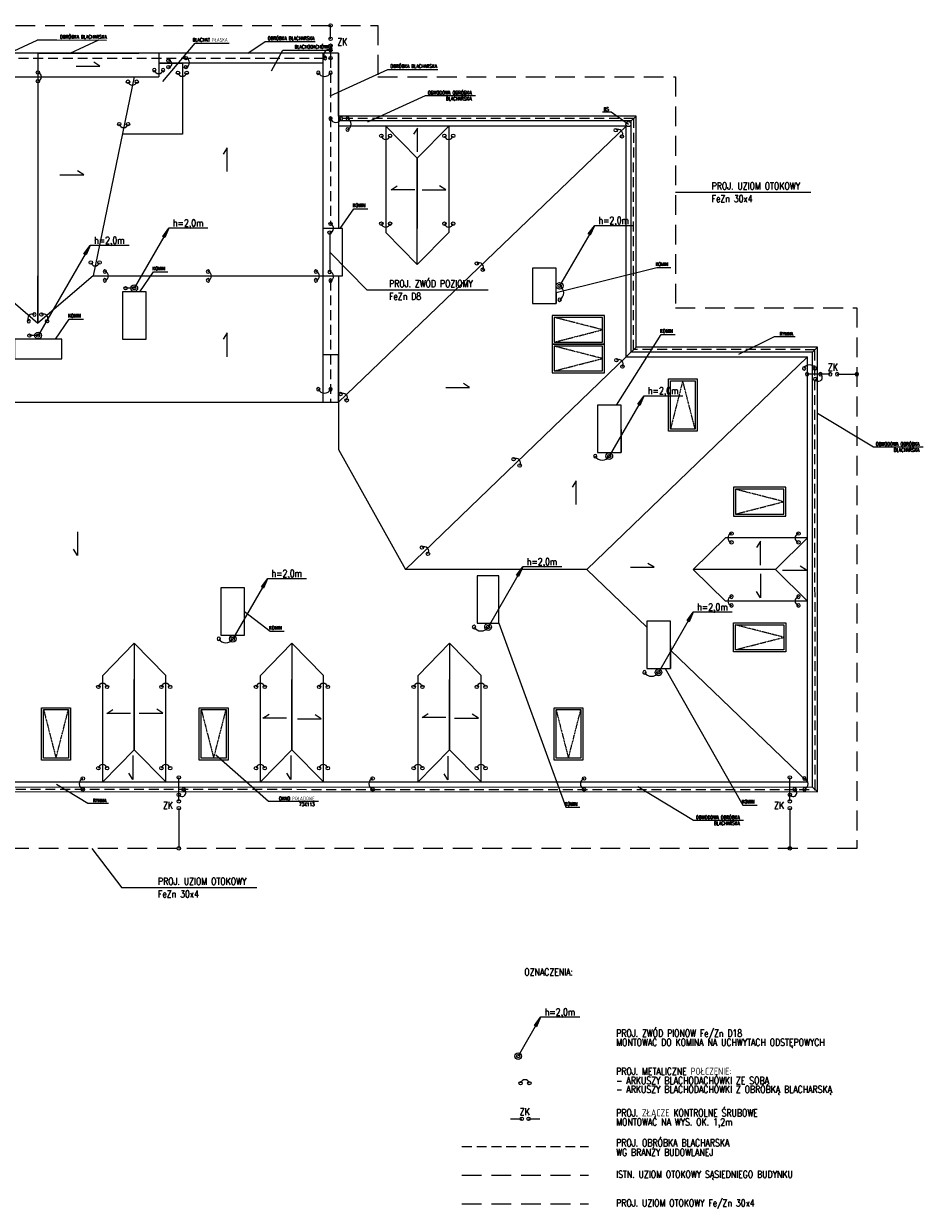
# Model space of a CAD drawing. Header units: millimetres. Extents: x 7740 to 32518, y 10334 to 16936.
# Tile 4 of 16: x 9701 to 11984, y 13885 to 16889. Entities that reach past the tile are written whole.
import ezdxf
from ezdxf.enums import TextEntityAlignment as Align

# ---------------------------------------------------------------- set-up
doc = ezdxf.new("R2010")
doc.units = ezdxf.units.MM
for name, pattern in [('DASHDOT', [1, 0.5, -0.25, 0, -0.25]), ('DASHED', [0.75, 0.5, -0.25]), ('HIDDEN', [0.375, 0.25, -0.125])]:
    doc.linetypes.add(name, pattern=pattern)
for name, color, linetype, lineweight in [('E_0', 4, 'Continuous', 15), ('Opis', 9, 'Continuous', 25), ('Widok', 9, 'Continuous', 15)]:
    doc.layers.add(name, color=color, linetype=linetype, lineweight=lineweight)
for name, color, linetype in [('E_ODN', 1, 'Continuous'), ('E_OSP', 2, 'Continuous'), ('OSIE', 9, 'DASHDOT')]:
    doc.layers.add(name, color=color, linetype=linetype)
doc.styles.add('ROMANS', font='romans', dxfattribs={"width": 0.7, "height": 12.5})
doc.styles.add('TXT', font='simplex.shx', dxfattribs={"width": 0.8})

# ---------------------------------------------------------------- blocks, each defined once
blk = doc.blocks.new('E_PUSZKA')
at = {"layer": 'E_0', "color": 3}
blk.add_circle((0, 0), 4.35, dxfattribs=at)
blk = doc.blocks.new('E_STRZ_GORA')
at = {"layer": 'E_ODN'}
for p, q in [((-20.6, -27.7), (0, 0)), ((0, 0), (-13.7, -31.7)), ((-13.7, -31.7), (-20.6, -27.7))]:
    blk.add_line(p, q, dxfattribs=at)
blk.add_solid([(-13.7, -31.7), (-20.6, -27.7), (0, 0), (-20.6, -27.7)], dxfattribs=at)

msp = doc.modelspace()

# ---------------------------------------------------------------- linework, layer by layer
at = {"layer": 'E_0'}
for p, q in [((10479.8, 16850.8), (10479.8, 16884.8)), ((10479.8, 16833.6), (10479.8, 16801.9)), ((10477.6, 16359.2), (10477.6, 16259.6)), ((9981.8, 16218.1), (9959.9, 16218.1)), ((9737.8, 16098.1), (9715.9, 16098.1)), ((11747.6, 16000), (11688.6, 16000)), ((11764.9, 16000), (11814.9, 16000)), ((10094.9, 14916.9), (10094.9, 14977.6)), ((11645, 14916.9), (11645, 14977.6)), ((10094.9, 14899.6), (10094.9, 14797.6)), ((11645, 14899.6), (11645, 14797.6)), ((10936.4, 14111.7), (10964.8, 14111.7)), ((10982.1, 14111.7), (11010.4, 14111.7))]:
    msp.add_line(p, q, dxfattribs=at)
at = {"layer": 'E_0', "color": 2, "linetype": 'HIDDEN', "ltscale": 100}
for p, q in [((8975.8, 16801.9), (10479.8, 16801.9)), ((10479.8, 16801.9), (10479.8, 16381.3)), ((11248.8, 16648.4), (10506.3, 16648.4)), ((11248.5, 16062.4), (11248.8, 16648.4)), ((10479.8, 16237.5), (10479.8, 15929.4)), ((11708.7, 16062.4), (11248.5, 16062.6)), ((11708.8, 14947.2), (11708.7, 16062.4)), ((9119, 14947.4), (11708.8, 14947.2)), ((10813.1, 14041.2), (11134, 14041.2))]:
    msp.add_line(p, q, dxfattribs=at)
at = {"layer": 'E_0', "color": 1, "linetype": 'DASHED', "ltscale": 100}
msp.add_line((10813.1, 13968.5), (11134, 13968.5), dxfattribs=at)
at = {"layer": 'E_0', "color": 3, "linetype": 'DASHED', "ltscale": 100}
msp.add_line((10813.1, 13895.9), (11134, 13895.9), dxfattribs=at)
msp.add_lwpolyline([(8154.8, 14313.7), (8154.8, 15613.4), (8093.8, 15613.4), (8093.8, 16754.4), (8855.8, 16754.4), (8855.8, 16884.8), (10599.8, 16884.8), (10599.8, 16754.4), (11354.8, 16754.4), (11354.8, 16168.4), (11814.9, 16168.3), (11814.8, 14797.4), (9598, 14797.6), (9598, 14676.6), (9225, 14676.6), (9225, 14313.7)], dxfattribs=at)
at = {"layer": 'E_0', "color": 1}
for centre in [(9981.8, 16218.1), (11061, 16224.4), (9737.8, 16098.1), (11186.8, 15792.5), (10879.3, 15359), (10231.8, 15329), (11311.8, 15244), (10955.9, 14270.7)]:
    msp.add_circle(centre, 8.54, dxfattribs=at)
at = {"layer": 'E_0'}
for centre, radius, start, end in [((10068.9, 16787.4), 8.26, 268.9353, 91.0647), ((10109.9, 16790.5), 11.7, 284.2512, 75.7488), ((10475.2, 16810.5), 12.5, 68.4601, 222.0484), ((9735.1, 16754.4), 11.3, 281.8092, 78.1908), ((10043.8, 16773.9), 11.3, 191.8092, 348.1908), ((9977, 16744.4), 11.3, 191.8092, 348.1908), ((10103.8, 16767.1), 11.3, 191.8092, 348.1908), ((10464.2, 16772.6), 17.4, 206.6522, 333.3478), ((10493.1, 16652.5), 13.9, 197.2901, 342.7099), ((10517.4, 16634.6), 14.9, 292.2716, 67.7284), ((9954.9, 16636.9), 11.3, 191.8092, 348.1908), ((11209.6, 16609.6), 11.3, 325.6074, 121.989), ((10619.8, 16607.1), 11.3, 191.8092, 348.1908), ((10779.8, 16607.1), 11.3, 191.8092, 348.1908), ((10476.4, 16370.5), 11.3, 276.2458, 72.6274), ((10619.8, 16384.3), 11.3, 191.8092, 348.1908), ((10779.8, 16384.3), 11.3, 191.8092, 348.1908), ((9882.6, 16286), 11.3, 191.8092, 348.1908), ((9905.1, 16249.4), 11.3, 281.8092, 78.1908), ((10166.7, 16249.4), 11.3, 281.8092, 78.1908), ((10440.5, 16249.4), 11.3, 281.8092, 78.1908), ((10476.4, 16248.3), 11.3, 287.3726, 83.7542), ((10856.6, 16271.6), 11.3, 325.6074, 121.989), ((11050.6, 16206.7), 20.6, 300.5914, 59.4086), ((9723.1, 16141.6), 11.3, 61.2079, 217.5895), ((9751.7, 16141.6), 11.3, 322.4105, 118.7921), ((11210.9, 16026), 11.3, 325.6074, 121.989), ((11694.9, 16009.2), 14.9, 22.2716, 157.7284), ((11717.6, 15991.9), 9.62, 205.6933, 57.1257), ((10464.2, 15969.8), 17.4, 206.6522, 333.3478), ((10511.3, 15940.4), 11.3, 325.6074, 121.989), ((10950.3, 15775.1), 11.3, 325.6074, 121.989), ((11169.1, 15803), 20.6, 210.5914, 329.4086), ((11499.3, 15584.9), 11.3, 101.8092, 258.1908), ((11669.4, 15584.9), 11.3, 101.8092, 258.1908), ((10717.6, 15551), 11.3, 325.6074, 121.989), ((11499.3, 15424.9), 11.3, 101.8092, 258.1908), ((11669.4, 15424.9), 11.3, 101.8092, 258.1908), ((10861.6, 15369.5), 20.6, 210.5914, 329.4086), ((10214.1, 15339.5), 20.6, 210.5914, 329.4086), ((11294.1, 15254.5), 20.6, 210.5914, 329.4086), ((9901.8, 15204.8), 11.3, 11.8092, 168.1908), ((10061.8, 15204.8), 11.3, 11.8092, 168.1908), ((10301.8, 15204.8), 11.3, 11.8092, 168.1908), ((10461.8, 15204.8), 11.3, 11.8092, 168.1908), ((10701.8, 15204.8), 11.3, 11.8092, 168.1908), ((10861.8, 15204.8), 11.3, 11.8092, 168.1908), ((9901.8, 14998.8), 11.3, 11.8092, 168.1908), ((10061.8, 14998.8), 11.3, 11.8092, 168.1908), ((10301.8, 14998.8), 11.3, 11.8092, 168.1908), ((10461.8, 14998.8), 11.3, 11.8092, 168.1908), ((10701.8, 14998.8), 11.3, 11.8092, 168.1908), ((10861.8, 14998.8), 11.3, 11.8092, 168.1908), ((9857.1, 14961), 14.9, 112.2716, 247.7284), ((10592.2, 14961), 14.9, 112.2716, 247.7284), ((11128.5, 14961), 14.9, 112.2716, 247.7284), ((11676.3, 14961), 14.9, 292.2716, 67.7284), ((10103, 14938.6), 9.62, 212.8743, 64.3067), ((11653.1, 14938.6), 9.62, 212.8743, 64.3067), ((10972.9, 14199.5), 11.3, 11.8092, 168.1908)]:
    msp.add_arc(centre, radius, start, end, dxfattribs=at)
at = {"layer": 'E_ODN'}
for p, q in [((11697.8, 16461.4), (11354.8, 16461.4)), ((11149, 16376.7), (11061, 16224.4)), ((11248.1, 16376.7), (11149, 16376.7)), ((10069.7, 16370.4), (9981.8, 16218.1)), ((10168.8, 16370.4), (10069.7, 16370.4)), ((9869.7, 16326.5), (9737.8, 16098.1)), ((9968.8, 16326.5), (9869.7, 16326.5)), ((10477.6, 16309.4), (10572.6, 16213.5)), ((10879.5, 16213.5), (10572.6, 16213.5)), ((11274.7, 15944.8), (11186.8, 15792.5)), ((11373.8, 15944.8), (11274.7, 15944.8)), ((10967.2, 15511.3), (10879.3, 15359)), ((11066.3, 15511.3), (10967.2, 15511.3)), ((10319.7, 15481.3), (10231.8, 15329)), ((10418.8, 15481.3), (10319.7, 15481.3)), ((11399.7, 15396.3), (11311.8, 15244)), ((11498.8, 15396.3), (11399.7, 15396.3)), ((9873.8, 14797.6), (9950.2, 14697.6)), ((10293.2, 14697.6), (9950.2, 14697.6)), ((11012.7, 14369.1), (10955.9, 14270.7)), ((11111.8, 14369.1), (11012.7, 14369.1))]:
    msp.add_line(p, q, dxfattribs=at)
at = {"layer": 'Opis', "ltscale": 0.7}
for points in [[(9665.9, 16815.6), (9735.9, 16847.6), (9892.2, 16847.9)], [(9785, 16847.6), (9735.9, 16847.6)], [(9819.2, 16814.4), (9892.2, 16847.9), (9911.6, 16847.6)], [(10054.4, 16742.3), (10136.2, 16840.1), (10222.7, 16840.1)], [(10270.3, 16814.4), (10314.1, 16843.8), (10440.7, 16843.8)], [(10330.3, 16769.5), (10358.7, 16822.4), (10485.3, 16822.4)], [(9834.4, 16781.4), (9894.7, 16781.4), (9879, 16791.4)], [(10479.2, 16706.2), (10625.2, 16773.2), (10751.8, 16773.2)], [(10574.6, 16639.9), (10720.6, 16706.9), (10847.2, 16706.9)], [(11169.5, 16665.6), (11191.6, 16665.6)], [(11191.6, 16665.6), (11235.3, 16634.6)], [(10700.1, 16564), (10700.1, 16624.3), (10690, 16608.6)], [(10217.7, 16513.9), (10217.7, 16574.2), (10207.6, 16558.5)], [(9793.4, 16505.7), (9853.6, 16505.7), (9837.9, 16515.7)], [(10693.5, 16468.1), (10633.2, 16468.1), (10648.9, 16478.2)], [(10711.8, 16467.7), (10772.1, 16467.7), (10756.4, 16477.7)], [(10504.1, 16369.4), (10538.8, 16419.8), (10574.7, 16419.8)], [(9996.1, 16209.4), (10030.8, 16259.8), (10066.7, 16259.8)], [(11051.8, 16207.4), (11307.1, 16270.5), (11343, 16270.5)], [(9782.1, 16089.4), (9816.8, 16139.8), (9852.7, 16139.8)], [(10217.7, 16044.5), (10217.7, 16104.8), (10207.6, 16089.1)], [(11205.6, 15921.9), (11318.3, 16101), (11354.3, 16101)], [(11515.9, 16050.9), (11606, 16096.1), (11658.3, 16096.1)], [(10772.2, 15966.5), (10832.5, 15966.5), (10816.8, 15976.6)], [(11715.4, 15901.6), (11856.9, 15815.8), (11983.5, 15815.8)], [(11102.9, 15669.4), (11102.9, 15729.7), (11092.9, 15714)], [(9837.5, 15600.7), (9837.5, 15540.4), (9827.4, 15556.1)], [(11570.8, 15516.2), (11570.8, 15576.5), (11560.7, 15560.8)], [(11240.3, 15510.4), (11300.6, 15510.4), (11284.9, 15520.4)], [(11626.6, 15503.4), (11686.9, 15503.4), (11671.2, 15513.4)], [(11570.8, 15493.5), (11570.8, 15433.3), (11560.7, 15449)], [(10261.8, 15398.4), (10326.5, 15348.1), (10362.4, 15348.1)], [(10906.8, 15368.4), (11076.5, 14901.7), (11112.4, 14901.7)], [(11329, 15253.4), (11525.9, 14907.5), (11561.8, 14907.5)], [(9972.4, 15139.7), (9912.1, 15139.7), (9927.8, 15149.7)], [(9994.1, 15140.2), (10054.4, 15140.2), (10038.7, 15150.3)], [(10368.3, 15127.7), (10308, 15127.7), (10323.7, 15137.7)], [(10396.1, 15126), (10456.3, 15126), (10440.7, 15136)], [(10772.2, 15129.7), (10712, 15129.7), (10727.6, 15139.7)], [(10794.6, 15128), (10854.8, 15128), (10839.2, 15138.1)], [(9978.3, 15032.7), (9978.3, 14972.4), (9968.3, 14988.1)], [(10188.9, 15034.5), (10322.6, 14917.1), (10449.2, 14917.1)], [(10379.2, 15032.7), (10379.2, 14972.4), (10369.1, 14988.1)], [(10777.6, 15031.5), (10777.6, 14971.2), (10767.6, 14986.9)], [(9784.2, 14960.8), (9863.9, 14912.5), (9916.2, 14912.5)], [(11259.4, 14954.9), (11400.9, 14869.1), (11527.5, 14869.1)]]:
    msp.add_lwpolyline(points, dxfattribs=at)
at = {"layer": 'OSIE', "transparency": 33554687}
for points in [[(11046.8, 16081.4), (11169.8, 16112.9), (11046.8, 16144.4)], [(11046.8, 16008.4), (11169.8, 16039.9), (11046.8, 16071.4)], [(11404.8, 15860.4), (11373.3, 15983.4), (11341.8, 15860.4)], [(11506.8, 15645.4), (11629.8, 15676.9), (11506.8, 15708.4)], [(11506.8, 15301.4), (11629.8, 15332.9), (11506.8, 15364.4)], [(9751.8, 15149.4), (9783.3, 15026.4), (9814.8, 15149.4)], [(10151.8, 15149.4), (10183.3, 15026.4), (10214.8, 15149.4)], [(11051.8, 15149.4), (11083.3, 15026.4), (11114.8, 15149.4)]]:
    msp.add_lwpolyline(points, dxfattribs=at)
at = {"layer": 'Widok'}
for p, q in [((10699.8, 16278.1), (10699.8, 16548.1)), ((10699.8, 16278.1), (10699.8, 16548.1)), ((10669.8, 15504.9), (11254.8, 16068.4)), ((11254.8, 16068.4), (10669.8, 15504.9)), ((11129.8, 15504.9), (11689.8, 16044.2)), ((11689.8, 16044.2), (11129.8, 15504.9)), ((11714.9, 16068.4), (11702.4, 16056.4)), ((11702.4, 16056.4), (11714.9, 16068.4)), ((11129.8, 15504.9), (10669.8, 15504.9)), ((10699.8, 15504.9), (10679.8, 15504.9)), ((11129.8, 15504.9), (11129.8, 15504.9)), ((11129.8, 15504.9), (11281.8, 15358.4)), ((9981.8, 15317.6), (9981.8, 15047.6)), ((9981.8, 15317.6), (9981.8, 15047.6)), ((10381.8, 15317.6), (10381.8, 15047.6)), ((10381.8, 15317.6), (10381.8, 15047.6)), ((10781.8, 15317.6), (10781.8, 15047.6)), ((10781.8, 15317.6), (10781.8, 15047.6)), ((11341.8, 15300.6), (11689.8, 14966.2)), ((11702.8, 14953.2), (11714.8, 14941.2))]:
    msp.add_line(p, q, dxfattribs=at)
for points in [[(11714.9, 16068.4), (11254.8, 16068.4), (11254.8, 16654.4), (10499.8, 16654.4), (10499.8, 16814.4), (8955.8, 16814.4), (8955.8, 16654.4), (8193.8, 16654.4), (8193.8, 15713.4), (8254.8, 15713.4), (8254.8, 14296.4)], [(9431.1, 16814.4), (9431.1, 16754.4), (10043.8, 16754.4)], [(9737.4, 16814.4), (9481.1, 16814.4)], [(9737.4, 16814.4), (9737.4, 16129.4)], [(9737.4, 16814.4), (9993.8, 16814.4)], [(10043.8, 16814.4), (10043.8, 16754.4)], [(10499.8, 16814.4), (10459.8, 16814.4), (10459.8, 16789.4), (10459.8, 16369.4)], [(10499.8, 16814.4), (10499.8, 16369.4)], [(10459.8, 16789.4), (10459.8, 16789.4), (10043.8, 16789.4)], [(10043.8, 16789.4), (10103.8, 16789.4), (10103.8, 16729.4)], [(9981.4, 16754.4), (9877.4, 16249.4)], [(10103.8, 16729.4), (10103.8, 16609.4), (9951.6, 16609.4)], [(11242.8, 16642.4), (11254.8, 16654.4)], [(8955.8, 16369.4), (8955.8, 15929.4), (10499.8, 15929.4), (11229.8, 16629.4)], [(11702.8, 16056.4), (11242.8, 16056.4), (11242.8, 16642.4), (10499.8, 16642.4)], [(11689.8, 16043.4), (11229.8, 16043.4), (11229.8, 16629.4), (10499.8, 16629.4)], [(10699.8, 16548.1), (10699.8, 16548.1), (10779.8, 16629.4), (10699.8, 16548.1), (10619.8, 16629.4)], [(10619.8, 16629.4), (10619.8, 16359.4)], [(10779.8, 16629.4), (10619.8, 16629.4)], [(10779.8, 16629.4), (10779.8, 16359.4)], [(10699.8, 16548.1), (10699.8, 16369.7)], [(10509.8, 16249.4), (10509.8, 16249.4), (10509.8, 16369.4), (10459.8, 16369.4)], [(10459.8, 16369.4), (10459.8, 16249.4)], [(10699.8, 16278.1), (10699.8, 16278.1), (10779.8, 16359.4), (10699.8, 16278.1), (10619.8, 16359.4)], [(11051.8, 16207.4), (11051.8, 16179.4), (11051.8, 16269.4), (10991.8, 16269.4), (10991.8, 16179.4), (11051.8, 16179.4)], [(9597.4, 16249.4), (9737.4, 16129.4), (9737.4, 16249.4)], [(9877.4, 16249.4), (9737.4, 16129.4)], [(9877.4, 16249.4), (10459.8, 16249.4)], [(10459.8, 16249.4), (10459.8, 15929.4)], [(10459.8, 16249.4), (10509.8, 16249.4)], [(10499.8, 16249.4), (10499.8, 15929.4)], [(10011.8, 16089.4), (10011.8, 16089.4), (10011.8, 16209.4), (9951.8, 16209.4), (9951.8, 16089.4), (10011.8, 16089.4)], [(11041.8, 16149.4), (11041.8, 16076.4), (11174.8, 16076.4), (11174.8, 16149.4), (11041.8, 16149.4)], [(9677.8, 16039.4), (9677.8, 16039.4), (9797.8, 16039.4), (9797.8, 16089.4), (9677.8, 16089.4), (9677.8, 16039.4)], [(11041.8, 16076.4), (11041.8, 16003.4), (11174.8, 16003.4), (11174.8, 16076.4), (11041.8, 16076.4)], [(9100, 14321.4), (9100.1, 14966.4), (11689.8, 14966.2), (11689.8, 16044.2)], [(9113, 14321.4), (9113.1, 14953.4), (11702.8, 14953.2), (11702.8, 16056.7)], [(10499.8, 15929.4), (10499.8, 15929.4), (10499.8, 16049.4), (10459.8, 16049.4), (10459.8, 15929.4), (10499.8, 15929.4)], [(11714.8, 14941.2), (11714.9, 16068.4)], [(11714.9, 16043.4), (11714.9, 16043.4)], [(11409.8, 15855.4), (11336.8, 15855.4), (11336.8, 15988.4), (11409.8, 15988.4), (11409.8, 15855.4)], [(10499.8, 15929.4), (10499.8, 15809.4), (10669.8, 15504.9)], [(11216.8, 15859.9), (11216.8, 15801.9), (11216.8, 15921.9), (11156.8, 15921.9), (11156.8, 15801.9), (11216.8, 15801.9)], [(11501.8, 15713.4), (11501.8, 15640.4), (11634.8, 15640.4), (11634.8, 15713.4), (11501.8, 15713.4)], [(11400.1, 15504.9), (11400.1, 15504.9), (11481.4, 15424.9), (11400.1, 15504.9), (11481.4, 15584.9)], [(11689.8, 15584.9), (11481.4, 15584.9)], [(11608.4, 15504.9), (11608.4, 15504.9), (11689.8, 15424.9), (11608.4, 15504.9), (11689.8, 15584.9)], [(11689.8, 15424.9), (11689.8, 15584.9)], [(11608.4, 15504.9), (11400.1, 15504.9)], [(10906.8, 15368.4), (10906.8, 15368.4), (10906.8, 15488.4), (10851.8, 15488.4), (10851.8, 15368.4), (10906.8, 15368.4)], [(10261.8, 15338.4), (10261.8, 15338.4), (10261.8, 15458.4), (10201.8, 15458.4), (10201.8, 15338.4), (10261.8, 15338.4)], [(11689.8, 15424.9), (11481.4, 15424.9)], [(11341.8, 15311.4), (11341.8, 15253.4), (11341.8, 15373.4), (11281.8, 15373.4), (11281.8, 15253.4), (11341.8, 15253.4)], [(11501.8, 15296.4), (11501.8, 15369.4), (11634.8, 15369.4), (11634.8, 15296.4), (11501.8, 15296.4)], [(9981.8, 15317.6), (9981.8, 15317.6), (9901.8, 15236.2), (9981.8, 15317.6), (10061.8, 15236.2)], [(10381.8, 15317.6), (10381.8, 15317.6), (10301.8, 15236.2), (10381.8, 15317.6), (10461.8, 15236.2)], [(10781.8, 15317.6), (10781.8, 15317.6), (10701.8, 15236.2), (10781.8, 15317.6), (10861.8, 15236.2)], [(9901.8, 14966.2), (9901.8, 15236.2)], [(10061.8, 14966.2), (10061.8, 15236.2)], [(10301.8, 14966.2), (10301.8, 15236.2)], [(10461.8, 14966.2), (10461.8, 15236.2)], [(10701.8, 14966.2), (10701.8, 15236.2)], [(10861.8, 14966.2), (10861.8, 15236.2)], [(9981.8, 15047.6), (9981.8, 15225.9)], [(10381.8, 15047.6), (10381.8, 15225.9)], [(10781.8, 15047.6), (10781.8, 15225.9)], [(9819.8, 15021.4), (9746.8, 15021.4), (9746.8, 15154.4), (9819.8, 15154.4), (9819.8, 15021.4)], [(10219.8, 15021.4), (10146.8, 15021.4), (10146.8, 15154.4), (10219.8, 15154.4), (10219.8, 15021.4)], [(11119.8, 15021.4), (11046.8, 15021.4), (11046.8, 15154.4), (11119.8, 15154.4), (11119.8, 15021.4)], [(9981.8, 15047.6), (9981.8, 15047.6), (9901.8, 14966.2), (9981.8, 15047.6), (10061.8, 14966.2)], [(10381.8, 15047.6), (10381.8, 15047.6), (10301.8, 14966.2), (10381.8, 15047.6), (10461.8, 14966.2)], [(10781.8, 15047.6), (10781.8, 15047.6), (10701.8, 14966.2), (10781.8, 15047.6), (10861.8, 14966.2)], [(9901.8, 14966.2), (10061.8, 14966.2)], [(10301.8, 14966.2), (10461.8, 14966.2)], [(10701.8, 14966.2), (10861.8, 14966.2)], [(9125, 14941.4), (11714.8, 14941.2)]]:
    msp.add_lwpolyline(points, dxfattribs=at)
for points in [[(11046.8, 16144.4), (11046.8, 16081.4), (11169.8, 16081.4), (11169.8, 16144.4)], [(11046.8, 16071.4), (11046.8, 16008.4), (11169.8, 16008.4), (11169.8, 16071.4)], [(11404.8, 15860.4), (11341.8, 15860.4), (11341.8, 15983.4), (11404.8, 15983.4)], [(11506.8, 15708.4), (11506.8, 15645.4), (11629.8, 15645.4), (11629.8, 15708.4)], [(11506.8, 15301.4), (11506.8, 15364.4), (11629.8, 15364.4), (11629.8, 15301.4)], [(9814.8, 15026.4), (9751.8, 15026.4), (9751.8, 15149.4), (9814.8, 15149.4)], [(10214.8, 15026.4), (10151.8, 15026.4), (10151.8, 15149.4), (10214.8, 15149.4)], [(11114.8, 15026.4), (11051.8, 15026.4), (11051.8, 15149.4), (11114.8, 15149.4)]]:
    msp.add_lwpolyline(points, close=True, dxfattribs=at)
msp.add_circle((11235.3, 16634.6), 6.5, dxfattribs=at)

# ---------------------------------------------------------------- block references
at = {"layer": 'E_0'}
for p, rotation in [((10479.8, 16884.8), 180), ((10479.8, 16850.8), 180), ((10479.8, 16833.6), 180), ((10068.8, 16795.7), 264.4365782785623), ((10112.8, 16801.9), 264.4365782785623), ((10479.8, 16801.9), 180), ((9737.4, 16765.5), 270), ((10068.8, 16779.2), 264.4365782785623), ((10092.7, 16764.8), 180), ((10112.8, 16779.2), 264.4365782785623), ((10114.9, 16764.8), 180), ((9737.4, 16743.3), 270), ((9966, 16742.1), 180), ((9988.1, 16742.1), 180), ((9943.8, 16634.6), 180), ((9966, 16634.6), 180), ((11203.6, 16619.2), 313.7981669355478), ((10608.7, 16604.8), 180), ((10630.9, 16604.8), 180), ((10768.7, 16604.8), 180), ((10790.9, 16604.8), 180), ((11218.9, 16603.2), 313.7981669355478), ((10479.8, 16381.3), 264.4365782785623), ((10608.7, 16382), 180), ((10630.9, 16382), 180), ((10768.7, 16382), 180), ((10790.9, 16382), 180), ((10477.6, 16359.2), 264.4365782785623), ((9871.6, 16283.6), 180), ((9893.7, 16283.6), 180), ((10850.6, 16281.2), 313.7981669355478), ((10865.9, 16265.2), 313.7981669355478), ((11061, 16224.4), 180), ((9981.8, 16218.1), 180), ((9746.3, 16151.6), 130.6012946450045), ((9760.7, 16134.7), 130.6012946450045), ((9737.8, 16098.1), 180), ((11204.9, 16035.7), 313.7981669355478), ((11220.2, 16019.6), 313.7981669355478), ((10505.3, 15950), 313.7981669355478), ((10520.6, 15934), 313.7981669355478), ((10944.3, 15784.7), 313.7981669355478), ((10959.6, 15768.7), 313.7981669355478), ((11186.8, 15792.5), 180), ((11497, 15596), 89.99999999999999), ((11667, 15596), 89.99999999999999), ((10711.6, 15560.6), 313.7981669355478), ((11497, 15573.8), 89.99999999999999), ((11667, 15573.8), 89.99999999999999), ((10727, 15544.6), 313.7981669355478), ((10879.3, 15359), 180), ((10231.8, 15329), 180), ((11311.8, 15244), 180), ((9851.4, 14974.8), 89.99999999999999), ((10586.6, 14974.8), 89.99999999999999), ((11122.9, 14974.8), 89.99999999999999), ((9851.4, 14947.2), 89.99999999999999), ((10094.9, 14933.4), 242.0940550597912), ((10107.1, 14947.3), 90), ((10586.6, 14947.2), 89.99999999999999), ((11122.9, 14947.2), 89.99999999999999), ((11645.1, 14933.4), 242.0940550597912), ((11657.3, 14947.3), 90), ((10955.9, 14270.7), 180), ((10964.8, 14111.7), 270), ((10982.1, 14111.7), 270)]:
    msp.add_blockref('E_PUSZKA', p, dxfattribs=dict(at, rotation=rotation))
at = {"layer": 'E_0', "xscale": -1}
for p, rotation in [((10479.8, 16822.2), 180), ((10465.9, 16802.1), 207.9059449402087), ((10032.7, 16771.6), 180), ((10054.9, 16771.6), 180), ((10448.7, 16764.8), 180), ((10479.8, 16764.8), 180), ((10479.8, 16648.4), 180), ((10506.3, 16648.4), 180), ((10523, 16648.4), 270), ((10523, 16620.8), 270), ((9907.4, 16260.5), 270), ((10169, 16260.5), 270), ((10442.8, 16260.5), 270), ((10477.6, 16259.6), 275.5634217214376), ((9907.4, 16238.3), 270), ((10169, 16238.3), 270), ((10442.8, 16238.3), 270), ((10479.8, 16237.5), 275.5634217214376), ((11061, 16189), 270), ((9714.2, 16134.7), 229.3987053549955), ((9728.6, 16151.6), 229.3987053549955), ((11681.1, 16014.9), 180), ((11708.7, 16014.9), 180), ((11688.6, 16000), 90), ((11708.9, 15987.8), 90), ((11708.9, 15987.8), 90), ((11722.8, 16000), 207.9059449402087), ((11747.6, 16000), 90), ((11764.9, 16000), 90), ((11814.9, 16000), 90), ((10448.7, 15962), 180), ((10479.8, 15962), 180), ((11151.3, 15792.5), 180), ((11497, 15436), 90), ((11497, 15413.8), 90), ((11667, 15436), 90), ((11667, 15413.8), 90), ((10843.8, 15359), 180), ((10196.3, 15329), 180), ((11276.3, 15244), 180), ((11681.9, 14974.8), 270), ((11681.9, 14947.2), 270)]:
    msp.add_blockref('E_PUSZKA', p, dxfattribs=dict(at, rotation=rotation))
at = {"layer": 'E_0'}
for p in [(9959.9, 16218.1), (9715.9, 16098.1), (9890.7, 15207.1), (9912.9, 15207.1), (10050.7, 15207.1), (10072.9, 15207.1), (10290.7, 15207.1), (10312.9, 15207.1), (10450.7, 15207.1), (10472.9, 15207.1), (10690.7, 15207.1), (10712.9, 15207.1), (10850.7, 15207.1), (10872.9, 15207.1), (9890.7, 15001.1), (9912.9, 15001.1), (10050.7, 15001.1), (10072.9, 15001.1), (10290.7, 15001.1), (10312.9, 15001.1), (10450.7, 15001.1), (10472.9, 15001.1), (10690.7, 15001.1), (10712.9, 15001.1), (10850.7, 15001.1), (10872.9, 15001.1), (10094.9, 14977.6), (11645, 14977.6), (10107.1, 14947.3), (11657.3, 14947.3), (10094.9, 14916.9), (10094.9, 14899.6), (11645, 14916.9), (11645, 14899.6), (10094.9, 14797.6), (11645, 14797.6), (10961.8, 14201.9), (10984, 14201.9)]:
    msp.add_blockref('E_PUSZKA', p, dxfattribs=at)
at = {"layer": 'E_0', "xscale": -1}
msp.add_blockref('E_PUSZKA', (11708.9, 15987.8), dxfattribs=at)
at = {"layer": 'E_ODN', "xscale": 0.75, "yscale": 0.75, "zscale": 0.75}
for p in [(11149, 16376.7), (10069.7, 16370.4), (9869.7, 16326.5), (11274.7, 15944.8), (10967.2, 15511.3), (10319.7, 15481.3), (11399.7, 15396.3), (11012.7, 14369.1)]:
    msp.add_blockref('E_STRZ_GORA', p, dxfattribs=at)

# ---------------------------------------------------------------- texts
at = {"layer": 'E_OSP', "style": 'ROMANS', "width": 0.8}
for s, p in [('ZK', (10497, 16843.1)), ('PROJ. UZIOM OTOKOWY', (11446.6, 16477.7)), ('FeZn 30x4', (11446.6, 16445.4)), ('PROJ. ZWÓD POZIOMY', (10628.3, 16229.8)), ('FeZn D8', (10628.3, 16197.5)), ('ZK', (11741.4, 16018.1)), ('ZK', (10054.8, 14907)), ('ZK', (11605, 14907)), ('PROJ. UZIOM OTOKOWY', (10042.1, 14713.9)), ('FeZn 30x4', (10042.1, 14681.6)), ('OZNACZENIA:', (10971.3, 14484)), ('PROJ. ZWÓD PIONOW Fe/Zn D18', (11204.4, 14328.8)), ('MONTOWAĆ DO KOMINA NA UCHWYTACH ODSTĘPOWYCH', (11204.4, 14305.4)), ('PROJ. METALICZNE POŁCZENIE: ', (11204.4, 14232.2)), ('- ARKUSZY BLACHODACHÓWKI ZE SOBĄ', (11204.4, 14208.8)), ('- ARKUSZY BLACHODACHÓWKI Z OBRÓBKĄ BLACHARSKĄ', (11204.4, 14186.4)), ('ZK', (10959.9, 14130)), ('PROJ. ZŁĄCZE KONTROLNE ŚRUBOWE', (11204.4, 14126.8)), ('MONTOWAĆ NA WYS. OK. 1,2m', (11204.4, 14103.4)), ('PROJ. OBRÓBKA BLACHARSKA', (11204.4, 14050.8)), ('WG BRANŻY BUDOWLANEJ', (11204.4, 14026.5)), ('ISTN. UZIOM OTOKOWY SĄSIEDNIEGO BUDYNKU', (11204.4, 13970.7)), ('PROJ. UZIOM OTOKOWY Fe/Zn 30x4', (11204.4, 13898.1))]:
    msp.add_text(s, height=18, dxfattribs=at).set_placement(p, align=Align.MIDDLE_LEFT)
for p in [(10118.7, 16383.8), (11198, 16390.1), (9918.7, 16340), (11323.7, 15958.2), (11016.2, 15524.7), (10368.7, 15494.7), (11448.7, 15409.7), (11061.7, 14382.5)]:
    msp.add_text('h=2,0m', height=18, dxfattribs=at).set_placement(p, align=Align.MIDDLE_CENTER)
at = {"layer": 'Opis', "ltscale": 0.7, "char_height": 9, "attachment_point": 3, "style": 'TXT'}
for s, insert in [('{\\W0.7;OBRÓBKA BLACHARSKA}', (9911.9, 16860.3)), ('{\\W0.7;OBRÓBKA BLACHARSKA}', (10438.9, 16856.5)), ('{\\W0.7;BLACHAT PŁASKA}', (10218.8, 16852.7)), ('{\\W0.7;BLACHODACHÓWKA}', (10483.5, 16835.1)), ('{\\W0.7;OBRÓBKA BLACHARSKA}', (10749.9, 16785.8)), ('{\\W0.7;OBWODOWA OBRÓBKA \\PBLACHARSKA}', (10837.4, 16718.5)), ('{\\W0.7;RS}', (11186, 16676.7)), ('{\\W0.7;KOMIN}', (10568, 16432.9)), ('{\\W0.7;KOMIN}', (10060, 16272.9)), ('{\\W0.7;KOMIN}', (11336.2, 16283.7)), ('{\\W0.7;KOMIN}', (9846, 16152.9)), ('{\\W0.7;KOMIN}', (11347.5, 16114.1)), ('{\\W0.7;RYNNA}', (11652.8, 16107.1)), ('{\\W0.7;OBWODOWA OBRÓBKA \\PBLACHARSKA}', (11973.7, 15827.5)), ('{\\W0.7;KOMIN}', (10355.6, 15361.3)), ('{\\W0.7;RYNNA}', (9910.6, 14923.5)), ('{\\W0.7;OKNO POŁACIOWE\\P73X113}', (10439.3, 14928.7)), ('{\\W0.7;KOMIN}', (11105.6, 14914.8)), ('{\\W0.7;KOMIN}', (11555, 14920.6)), ('{\\W0.7;OBWODOWA OBRÓBKA \\PBLACHARSKA}', (11517.7, 14880.8))]:
    msp.add_mtext_dynamic_manual_height_columns(s, width=202.848, gutter_width=12.5, heights=[0], dxfattribs=dict(at, insert=insert))

doc.saveas('drawing.dxf')
